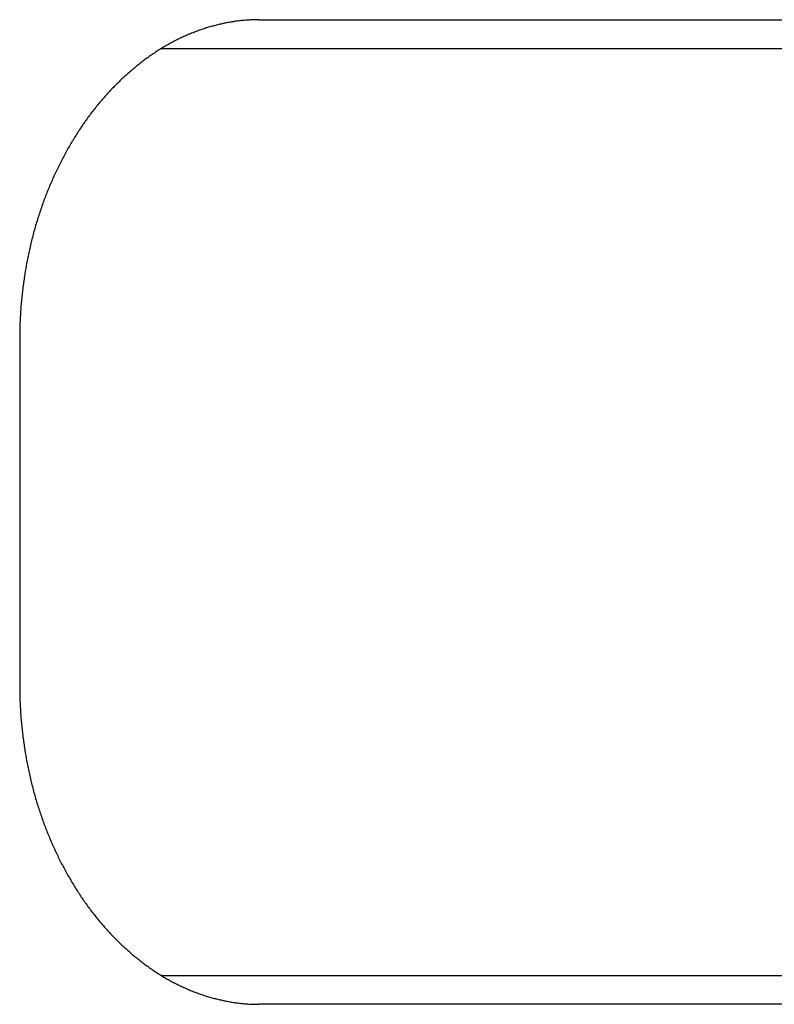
# Model space of a CAD drawing. Extents: x 668 to 3164, y 1007 to 2724.
# Tile 95 of 152: x 3076 to 3089, y 1742 to 1759. Entities that reach past the tile are written whole.
import ezdxf

# ---------------------------------------------------------------- set-up
doc = ezdxf.new("R2010")
doc.units = 0
doc.layers.add('KF_GRAVIS_12_REAR', color=7, linetype='CONTINUOUS')

# ---------------------------------------------------------------- blocks, each defined once
blk = doc.blocks.new('KF_GRAVIS_12_REAR')
at = {"layer": 'KF_GRAVIS_12_REAR'}
for p, q in [((58.44819, -494.5), (70.41613, -494.5)), ((72.14343, -495), (56.75944, -495)), ((54.31715, -500), (54.31715, -506)), ((56.75944, -511), (72.14343, -511)), ((70.41613, -511.5), (58.44819, -511.5))]:
    blk.add_line(p, q, dxfattribs=at)
for points in [[(58.4482, -494.5, 0), (58.4294, -494.5, 0), (58.4106, -494.5, 0), (58.3917, -494.501, 0), (58.3728, -494.501, 0), (58.3539, -494.502, 0), (58.3349, -494.502, 0), (58.3159, -494.503, 0), (58.2969, -494.504, 0), (58.2778, -494.505, 0), (58.2588, -494.506, 0), (58.2396, -494.508, 0), (58.2205, -494.509, 0), (58.2013, -494.511, 0), (58.1821, -494.513, 0), (58.1629, -494.514, 0), (58.1437, -494.516, 0), (58.1244, -494.519, 0), (58.1052, -494.521, 0), (58.0859, -494.523, 0), (58.0665, -494.526, 0), (58.0472, -494.528, 0), (58.0278, -494.531, 0), (58.0084, -494.534, 0), (57.9891, -494.537, 0), (57.9696, -494.54, 0), (57.9502, -494.544, 0), (57.9308, -494.547, 0), (57.9113, -494.551, 0), (57.8919, -494.554, 0), (57.8724, -494.558, 0), (57.8529, -494.562, 0), (57.8334, -494.566, 0), (57.8139, -494.57, 0), (57.7944, -494.575, 0), (57.7749, -494.579, 0), (57.7554, -494.584, 0), (57.7358, -494.588, 0), (57.7163, -494.593, 0), (57.6968, -494.598, 0), (57.6772, -494.603, 0), (57.6577, -494.609, 0), (57.6382, -494.614, 0), (57.6186, -494.619, 0), (57.5991, -494.625, 0), (57.5796, -494.631, 0), (57.56, -494.637, 0), (57.5405, -494.643, 0), (57.521, -494.649, 0), (57.5015, -494.655, 0), (57.482, -494.662, 0), (57.4625, -494.668, 0), (57.443, -494.675, 0), (57.4235, -494.682, 0), (57.404, -494.689, 0), (57.3845, -494.696, 0), (57.3651, -494.703, 0), (57.3456, -494.71, 0), (57.3262, -494.718, 0), (57.3068, -494.725, 0), (57.2874, -494.733, 0), (57.268, -494.741, 0), (57.2487, -494.749, 0), (57.2293, -494.757, 0), (57.21, -494.765, 0), (57.1907, -494.774, 0), (57.1714, -494.782, 0), (57.1522, -494.791, 0), (57.1329, -494.8, 0), (57.1137, -494.809, 0), (57.0945, -494.818, 0), (57.0753, -494.827, 0), (57.0562, -494.836, 0), (57.0371, -494.846, 0), (57.018, -494.855, 0), (56.9989, -494.865, 0), (56.9799, -494.875, 0), (56.9609, -494.885, 0), (56.9419, -494.895, 0), (56.923, -494.905, 0), (56.9041, -494.916, 0), (56.8852, -494.926, 0), (56.8664, -494.937, 0), (56.8476, -494.948, 0), (56.8289, -494.958, 0), (56.8101, -494.97, 0), (56.7915, -494.981, 0), (56.7728, -494.992, 0), (56.7542, -495.003, 0), (56.7356, -495.015, 0), (56.7171, -495.027, 0), (56.6986, -495.038, 0), (56.6802, -495.05, 0), (56.6618, -495.062, 0), (56.6434, -495.075, 0), (56.6251, -495.087, 0), (56.6068, -495.099, 0), (56.5886, -495.112, 0), (56.5704, -495.124, 0), (56.5523, -495.137, 0), (56.5342, -495.15, 0), (56.5161, -495.163, 0), (56.4982, -495.176, 0), (56.4802, -495.189, 0), (56.4623, -495.203, 0), (56.4445, -495.216, 0), (56.4267, -495.23, 0), (56.4089, -495.243, 0), (56.3913, -495.257, 0), (56.3736, -495.271, 0), (56.356, -495.285, 0), (56.3385, -495.299, 0), (56.321, -495.313, 0), (56.3036, -495.328, 0), (56.2863, -495.342, 0), (56.269, -495.357, 0), (56.2517, -495.371, 0), (56.2345, -495.386, 0), (56.2174, -495.401, 0), (56.2003, -495.416, 0), (56.1833, -495.431, 0), (56.1664, -495.446, 0), (56.1495, -495.461, 0), (56.1326, -495.477, 0), (56.1159, -495.492, 0), (56.0992, -495.508, 0), (56.0826, -495.523, 0), (56.066, -495.539, 0), (56.0495, -495.555, 0), (56.033, -495.571, 0), (56.0167, -495.587, 0), (56.0004, -495.603, 0), (55.9841, -495.619, 0), (55.968, -495.635, 0), (55.9519, -495.651, 0), (55.9358, -495.668, 0), (55.9199, -495.684, 0), (55.904, -495.701, 0), (55.8882, -495.718, 0), (55.8725, -495.734, 0), (55.8568, -495.751, 0), (55.8412, -495.768, 0), (55.8257, -495.785, 0), (55.8102, -495.802, 0), (55.7949, -495.819, 0), (55.7796, -495.837, 0), (55.7644, -495.854, 0), (55.7492, -495.871, 0), (55.7342, -495.889, 0), (55.7192, -495.906, 0), (55.7043, -495.924, 0), (55.6895, -495.942, 0), (55.6748, -495.959, 0), (55.6601, -495.977, 0), (55.6455, -495.995, 0), (55.6311, -496.013, 0), (55.6167, -496.031, 0), (55.6023, -496.049, 0), (55.5881, -496.067, 0), (55.574, -496.086, 0), (55.5599, -496.104, 0), (55.5459, -496.122, 0), (55.5321, -496.141, 0), (55.5182, -496.159, 0), (55.5044, -496.178, 0), (55.4906, -496.197, 0), (55.4769, -496.216, 0), (55.4632, -496.235, 0), (55.4496, -496.254, 0), (55.436, -496.273, 0), (55.4225, -496.293, 0), (55.409, -496.312, 0), (55.3956, -496.332, 0), (55.3822, -496.352, 0), (55.3689, -496.372, 0), (55.3556, -496.392, 0), (55.3424, -496.412, 0), (55.3292, -496.432, 0), (55.3161, -496.452, 0), (55.303, -496.473, 0), (55.29, -496.493, 0), (55.2771, -496.514, 0), (55.2642, -496.535, 0), (55.2513, -496.556, 0), (55.2385, -496.577, 0), (55.2258, -496.598, 0), (55.2132, -496.619, 0), (55.2006, -496.64, 0), (55.188, -496.662, 0), (55.1755, -496.683, 0), (55.1631, -496.705, 0), (55.1508, -496.726, 0), (55.1385, -496.748, 0), (55.1263, -496.77, 0), (55.1141, -496.792, 0), (55.102, -496.814, 0), (55.09, -496.837, 0), (55.0781, -496.859, 0), (55.0662, -496.881, 0), (55.0544, -496.904, 0), (55.0427, -496.926, 0), (55.031, -496.949, 0), (55.0194, -496.972, 0), (55.0079, -496.995, 0), (54.9965, -497.018, 0), (54.9851, -497.041, 0), (54.9738, -497.064, 0), (54.9626, -497.087, 0), (54.9514, -497.11, 0), (54.9404, -497.134, 0), (54.9294, -497.157, 0), (54.9185, -497.181, 0), (54.9077, -497.204, 0), (54.8969, -497.228, 0), (54.8863, -497.252, 0), (54.8757, -497.276, 0), (54.8652, -497.3, 0), (54.8548, -497.324, 0), (54.8445, -497.348, 0), (54.8343, -497.372, 0), (54.8241, -497.396, 0), (54.8141, -497.421, 0), (54.8041, -497.445, 0), (54.7942, -497.47, 0), (54.7844, -497.494, 0), (54.7747, -497.519, 0), (54.7651, -497.543, 0), (54.7556, -497.568, 0), (54.7462, -497.593, 0), (54.7368, -497.618, 0), (54.7276, -497.643, 0), (54.7185, -497.668, 0), (54.7094, -497.693, 0), (54.7005, -497.718, 0), (54.6916, -497.744, 0), (54.6829, -497.769, 0), (54.6742, -497.794, 0), (54.6657, -497.82, 0), (54.6572, -497.845, 0), (54.6489, -497.871, 0), (54.6406, -497.896, 0), (54.6325, -497.922, 0), (54.6245, -497.948, 0), (54.6165, -497.974, 0), (54.6087, -497.999, 0), (54.601, -498.025, 0), (54.5933, -498.051, 0), (54.5858, -498.077, 0), (54.5784, -498.103, 0), (54.5711, -498.129, 0), (54.5639, -498.156, 0), (54.5568, -498.182, 0), (54.5498, -498.208, 0), (54.5429, -498.234, 0), (54.5361, -498.261, 0), (54.5294, -498.287, 0), (54.5228, -498.313, 0), (54.5164, -498.34, 0), (54.51, -498.366, 0), (54.5037, -498.393, 0), (54.4975, -498.419, 0), (54.4915, -498.446, 0), (54.4855, -498.473, 0), (54.4797, -498.499, 0), (54.4739, -498.526, 0), (54.4682, -498.553, 0), (54.4627, -498.579, 0), (54.4573, -498.606, 0), (54.4519, -498.633, 0), (54.4467, -498.66, 0), (54.4416, -498.686, 0), (54.4365, -498.713, 0), (54.4316, -498.74, 0), (54.4268, -498.767, 0), (54.4221, -498.794, 0), (54.4175, -498.821, 0), (54.4129, -498.848, 0), (54.4085, -498.875, 0), (54.4042, -498.902, 0), (54.4, -498.929, 0), (54.396, -498.956, 0), (54.392, -498.982, 0), (54.3881, -499.009, 0), (54.3843, -499.036, 0), (54.3806, -499.063, 0), (54.377, -499.09, 0), (54.3736, -499.117, 0), (54.3702, -499.144, 0), (54.3669, -499.171, 0), (54.3638, -499.198, 0), (54.3607, -499.225, 0), (54.3578, -499.252, 0), (54.3549, -499.279, 0), (54.3522, -499.306, 0), (54.3495, -499.333, 0), (54.347, -499.36, 0), (54.3446, -499.387, 0), (54.3422, -499.414, 0), (54.34, -499.441, 0), (54.3379, -499.468, 0), (54.3359, -499.495, 0), (54.3339, -499.521, 0), (54.3321, -499.548, 0), (54.3304, -499.575, 0), (54.3288, -499.602, 0), (54.3273, -499.629, 0), (54.3259, -499.655, 0), (54.3246, -499.682, 0), (54.3234, -499.709, 0), (54.3223, -499.735, 0), (54.3213, -499.762, 0), (54.3205, -499.789, 0), (54.3197, -499.815, 0), (54.319, -499.842, 0), (54.3184, -499.868, 0), (54.318, -499.895, 0), (54.3176, -499.921, 0), (54.3174, -499.947, 0), (54.3172, -499.974, 0), (54.3172, -500, 0)], [(54.3172, -506, 0), (54.3172, -506.026, 0), (54.3174, -506.053, 0), (54.3176, -506.079, 0), (54.318, -506.105, 0), (54.3184, -506.132, 0), (54.319, -506.158, 0), (54.3197, -506.185, 0), (54.3205, -506.211, 0), (54.3213, -506.238, 0), (54.3223, -506.265, 0), (54.3234, -506.291, 0), (54.3246, -506.318, 0), (54.3259, -506.345, 0), (54.3273, -506.371, 0), (54.3288, -506.398, 0), (54.3304, -506.425, 0), (54.3321, -506.452, 0), (54.3339, -506.479, 0), (54.3358, -506.505, 0), (54.3379, -506.532, 0), (54.34, -506.559, 0), (54.3422, -506.586, 0), (54.3445, -506.613, 0), (54.347, -506.64, 0), (54.3495, -506.667, 0), (54.3522, -506.694, 0), (54.3549, -506.721, 0), (54.3578, -506.748, 0), (54.3607, -506.775, 0), (54.3638, -506.801, 0), (54.3669, -506.828, 0), (54.3702, -506.855, 0), (54.3735, -506.882, 0), (54.377, -506.909, 0), (54.3806, -506.936, 0), (54.3843, -506.963, 0), (54.388, -506.99, 0), (54.3919, -507.017, 0), (54.3959, -507.044, 0), (54.4, -507.071, 0), (54.4042, -507.098, 0), (54.4085, -507.125, 0), (54.4129, -507.152, 0), (54.4174, -507.179, 0), (54.422, -507.206, 0), (54.4267, -507.233, 0), (54.4315, -507.259, 0), (54.4365, -507.286, 0), (54.4415, -507.313, 0), (54.4466, -507.34, 0), (54.4519, -507.367, 0), (54.4572, -507.394, 0), (54.4626, -507.42, 0), (54.4682, -507.447, 0), (54.4738, -507.474, 0), (54.4796, -507.5, 0), (54.4854, -507.527, 0), (54.4914, -507.554, 0), (54.4974, -507.58, 0), (54.5036, -507.607, 0), (54.5099, -507.633, 0), (54.5162, -507.66, 0), (54.5227, -507.686, 0), (54.5293, -507.712, 0), (54.536, -507.739, 0), (54.5428, -507.765, 0), (54.5496, -507.791, 0), (54.5566, -507.818, 0), (54.5637, -507.844, 0), (54.5709, -507.87, 0), (54.5782, -507.896, 0), (54.5856, -507.922, 0), (54.5932, -507.948, 0), (54.6008, -507.974, 0), (54.6085, -508, 0), (54.6163, -508.026, 0), (54.6242, -508.051, 0), (54.6323, -508.077, 0), (54.6404, -508.103, 0), (54.6486, -508.128, 0), (54.657, -508.154, 0), (54.6654, -508.18, 0), (54.674, -508.205, 0), (54.6826, -508.23, 0), (54.6913, -508.256, 0), (54.7002, -508.281, 0), (54.7091, -508.306, 0), (54.7182, -508.331, 0), (54.7273, -508.356, 0), (54.7365, -508.381, 0), (54.7458, -508.406, 0), (54.7553, -508.431, 0), (54.7648, -508.456, 0), (54.7744, -508.48, 0), (54.7841, -508.505, 0), (54.7938, -508.53, 0), (54.8037, -508.554, 0), (54.8137, -508.579, 0), (54.8237, -508.603, 0), (54.8339, -508.627, 0), (54.8441, -508.651, 0), (54.8544, -508.675, 0), (54.8648, -508.7, 0), (54.8753, -508.723, 0), (54.8859, -508.747, 0), (54.8965, -508.771, 0), (54.9073, -508.795, 0), (54.9181, -508.818, 0), (54.929, -508.842, 0), (54.94, -508.866, 0), (54.951, -508.889, 0), (54.9622, -508.912, 0), (54.9734, -508.935, 0), (54.9847, -508.959, 0), (54.996, -508.982, 0), (55.0075, -509.005, 0), (55.019, -509.027, 0), (55.0306, -509.05, 0), (55.0422, -509.073, 0), (55.054, -509.095, 0), (55.0658, -509.118, 0), (55.0777, -509.14, 0), (55.0896, -509.163, 0), (55.1016, -509.185, 0), (55.1137, -509.207, 0), (55.1259, -509.229, 0), (55.1381, -509.251, 0), (55.1504, -509.273, 0), (55.1627, -509.294, 0), (55.1752, -509.316, 0), (55.1876, -509.338, 0), (55.2002, -509.359, 0), (55.2128, -509.38, 0), (55.2255, -509.402, 0), (55.2382, -509.423, 0), (55.251, -509.444, 0), (55.2638, -509.465, 0), (55.2767, -509.485, 0), (55.2897, -509.506, 0), (55.3027, -509.527, 0), (55.3158, -509.547, 0), (55.3289, -509.567, 0), (55.3421, -509.588, 0), (55.3553, -509.608, 0), (55.3686, -509.628, 0), (55.382, -509.648, 0), (55.3954, -509.668, 0), (55.4088, -509.687, 0), (55.4223, -509.707, 0), (55.4359, -509.726, 0), (55.4495, -509.746, 0), (55.4631, -509.765, 0), (55.4768, -509.784, 0), (55.4905, -509.803, 0), (55.5043, -509.822, 0), (55.5181, -509.84, 0), (55.532, -509.859, 0), (55.5459, -509.878, 0), (55.5598, -509.896, 0), (55.5739, -509.914, 0), (55.588, -509.932, 0), (55.6022, -509.951, 0), (55.6165, -509.969, 0), (55.6309, -509.987, 0), (55.6453, -510.005, 0), (55.6599, -510.022, 0), (55.6745, -510.04, 0), (55.6892, -510.058, 0), (55.704, -510.076, 0), (55.7189, -510.093, 0), (55.7339, -510.111, 0), (55.7489, -510.128, 0), (55.764, -510.146, 0), (55.7792, -510.163, 0), (55.7945, -510.18, 0), (55.8098, -510.197, 0), (55.8253, -510.214, 0), (55.8408, -510.231, 0), (55.8563, -510.248, 0), (55.872, -510.265, 0), (55.8877, -510.282, 0), (55.9035, -510.299, 0), (55.9194, -510.315, 0), (55.9353, -510.332, 0), (55.9514, -510.348, 0), (55.9674, -510.364, 0), (55.9836, -510.381, 0), (55.9998, -510.397, 0), (56.0161, -510.413, 0), (56.0325, -510.429, 0), (56.0489, -510.445, 0), (56.0654, -510.461, 0), (56.082, -510.476, 0), (56.0986, -510.492, 0), (56.1153, -510.507, 0), (56.132, -510.523, 0), (56.1489, -510.538, 0), (56.1657, -510.553, 0), (56.1827, -510.569, 0), (56.1997, -510.584, 0), (56.2168, -510.599, 0), (56.2339, -510.613, 0), (56.2511, -510.628, 0), (56.2683, -510.643, 0), (56.2856, -510.657, 0), (56.303, -510.672, 0), (56.3204, -510.686, 0), (56.3379, -510.7, 0), (56.3554, -510.714, 0), (56.373, -510.728, 0), (56.3906, -510.742, 0), (56.4083, -510.756, 0), (56.426, -510.77, 0), (56.4438, -510.783, 0), (56.4617, -510.797, 0), (56.4796, -510.81, 0), (56.4975, -510.823, 0), (56.5155, -510.836, 0), (56.5336, -510.849, 0), (56.5516, -510.862, 0), (56.5698, -510.875, 0), (56.588, -510.888, 0), (56.6062, -510.9, 0), (56.6245, -510.913, 0), (56.6428, -510.925, 0), (56.6612, -510.937, 0), (56.6796, -510.949, 0), (56.698, -510.961, 0), (56.7165, -510.973, 0), (56.735, -510.985, 0), (56.7536, -510.996, 0), (56.7722, -511.008, 0), (56.7909, -511.019, 0), (56.8096, -511.03, 0), (56.8283, -511.041, 0), (56.8471, -511.052, 0), (56.8659, -511.063, 0), (56.8847, -511.074, 0), (56.9036, -511.084, 0), (56.9225, -511.094, 0), (56.9414, -511.105, 0), (56.9604, -511.115, 0), (56.9794, -511.125, 0), (56.9984, -511.135, 0), (57.0175, -511.144, 0), (57.0366, -511.154, 0), (57.0557, -511.163, 0), (57.0749, -511.173, 0), (57.094, -511.182, 0), (57.1132, -511.191, 0), (57.1325, -511.2, 0), (57.1517, -511.209, 0), (57.171, -511.217, 0), (57.1903, -511.226, 0), (57.2096, -511.234, 0), (57.2289, -511.243, 0), (57.2483, -511.251, 0), (57.2676, -511.259, 0), (57.287, -511.267, 0), (57.3064, -511.274, 0), (57.3258, -511.282, 0), (57.3453, -511.29, 0), (57.3647, -511.297, 0), (57.3842, -511.304, 0), (57.4037, -511.311, 0), (57.4231, -511.318, 0), (57.4426, -511.325, 0), (57.4621, -511.332, 0), (57.4817, -511.338, 0), (57.5012, -511.345, 0), (57.5207, -511.351, 0), (57.5402, -511.357, 0), (57.5598, -511.363, 0), (57.5793, -511.369, 0), (57.5988, -511.375, 0), (57.6184, -511.38, 0), (57.6379, -511.386, 0), (57.6575, -511.391, 0), (57.677, -511.397, 0), (57.6966, -511.402, 0), (57.7161, -511.407, 0), (57.7357, -511.412, 0), (57.7552, -511.416, 0), (57.7747, -511.421, 0), (57.7942, -511.425, 0), (57.8138, -511.43, 0), (57.8333, -511.434, 0), (57.8528, -511.438, 0), (57.8723, -511.442, 0), (57.8917, -511.446, 0), (57.9112, -511.449, 0), (57.9307, -511.453, 0), (57.9501, -511.456, 0), (57.9695, -511.46, 0), (57.989, -511.463, 0), (58.0084, -511.466, 0), (58.0277, -511.469, 0), (58.0471, -511.472, 0), (58.0665, -511.474, 0), (58.0858, -511.477, 0), (58.1051, -511.479, 0), (58.1244, -511.481, 0), (58.1437, -511.484, 0), (58.1629, -511.486, 0), (58.1821, -511.487, 0), (58.2013, -511.489, 0), (58.2205, -511.491, 0), (58.2396, -511.492, 0), (58.2587, -511.494, 0), (58.2778, -511.495, 0), (58.2969, -511.496, 0), (58.3159, -511.497, 0), (58.3349, -511.498, 0), (58.3539, -511.498, 0), (58.3728, -511.499, 0), (58.3917, -511.499, 0), (58.4106, -511.5, 0), (58.4294, -511.5, 0), (58.4482, -511.5, 0)]]:
    blk.add_polyline3d(points, dxfattribs=at)

msp = doc.modelspace()

# ---------------------------------------------------------------- block references
at = {"layer": 'KF_GRAVIS_12_REAR'}
msp.add_blockref('KF_GRAVIS_12_REAR', (3021.439, 2253.101), dxfattribs=at)

doc.saveas('drawing.dxf')
